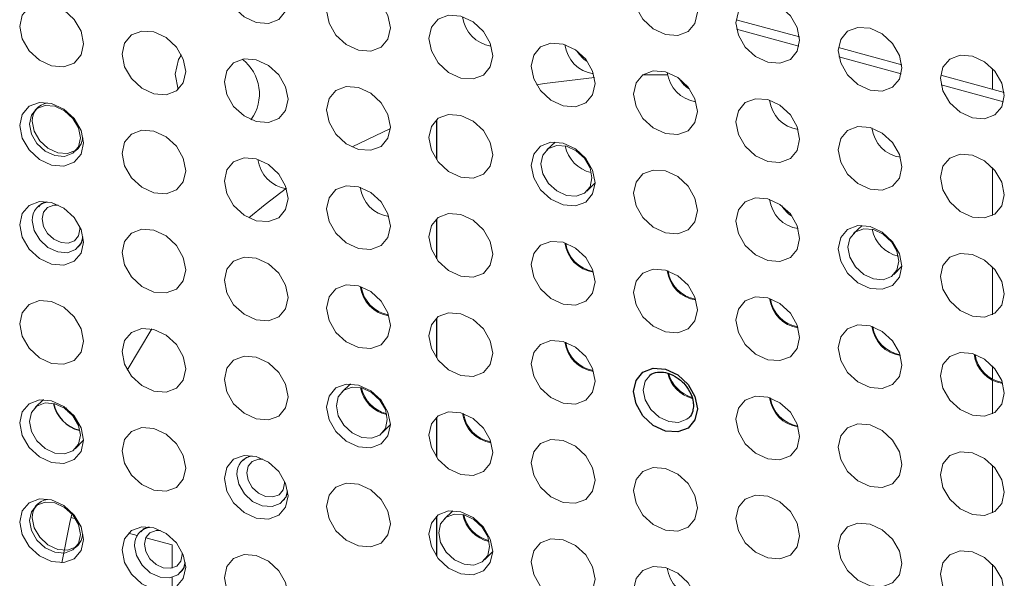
# Paper-space layout '_Trimetric' of a CAD drawing. Header units: millimetres. Extents: x -1485 to 1441, y -378 to 2620.
# Tile 24 of 86: x -943 to -909, y 956 to 975. Entities that reach past the tile are written whole.
import ezdxf

# ---------------------------------------------------------------- set-up
doc = ezdxf.new("R2010")
doc.units = ezdxf.units.MM

psp = doc.layouts.new('_Trimetric')

# ---------------------------------------------------------------- linework, layer by layer
at = {"color": 144, "linetype": 'Continuous', "lineweight": 18}
for p, q in [((-915.867, 974.559), (-918.059, 975.155)), ((-918.042, 974.827), (-915.885, 974.24)), ((-912.329, 973.597), (-914.522, 974.193)), ((-914.504, 973.865), (-912.347, 973.279)), ((-909.193, 973.466), (-909.193, 972.745)), ((-937.355, 972.738), (-937.451, 973.268)), ((-920.429, 973.25), (-921.284, 973.247)), ((-908.792, 972.636), (-910.984, 973.232)), ((-910.967, 972.904), (-908.809, 972.317)), ((-930.013, 971.393), (-931.334, 970.752)), ((-924.313, 970.924), (-924.608, 970.651)), ((-909.193, 970.038), (-909.193, 968.381)), ((-923.218, 969.226), (-922.937, 969.515)), ((-940.744, 967.906), (-940.746, 967.954)), ((-913.7, 968.04), (-913.995, 967.766)), ((-912.605, 966.341), (-912.324, 966.631)), ((-909.193, 966.609), (-909.193, 964.953)), ((-938.258, 964.46), (-939.11, 963.039)), ((-909.193, 963.18), (-909.193, 962.726)), ((-931.388, 962.561), (-931.684, 962.288)), ((-909.193, 962.689), (-909.193, 961.524)), ((-942.001, 962.017), (-942.297, 961.743)), ((-930.293, 960.863), (-930.012, 961.152)), ((-940.906, 960.319), (-940.625, 960.608)), ((-909.193, 959.752), (-909.193, 958.095)), ((-933.669, 959.126), (-933.67, 959.173)), ((-927.85, 958.171), (-928.146, 957.897)), ((-940.899, 957.897), (-941.054, 957.94)), ((-938.763, 957.317), (-939.069, 957.4)), ((-937.558, 956.99), (-938.472, 957.238)), ((-937.558, 956.191), (-937.558, 956.99)), ((-937.206, 956.659), (-937.208, 956.706)), ((-926.755, 956.473), (-926.475, 956.762)), ((-909.193, 956.323), (-909.193, 954.667)), ((-937.558, 955.471), (-937.558, 955.864))]:
    psp.add_line(p, q, dxfattribs=at)
at = {"color": 7, "linetype": 'Continuous', "lineweight": 25}
for p, q in [((-942.197, 972.122), (-942.297, 972.029)), ((-928.418, 971.695), (-928.418, 970.317)), ((-940.906, 970.605), (-940.811, 970.702)), ((-928.418, 968.266), (-928.418, 966.888)), ((-928.418, 964.838), (-928.418, 963.459)), ((-928.418, 961.409), (-928.418, 960.031)), ((-942.197, 958.407), (-942.297, 958.315)), ((-928.418, 957.98), (-928.418, 956.602)), ((-940.906, 956.89), (-940.811, 956.987))]:
    psp.add_line(p, q, dxfattribs=at)
at = {"color": 144, "linetype": 'Continuous', "lineweight": 18, "flags": 128}
for points in [[(-933.55, 975.829), (-933.634, 975.444), (-933.873, 975.162), (-934.23, 975.028), (-934.652, 975.061), (-935.073, 975.257), (-935.431, 975.585), (-935.669, 975.997), (-935.753, 976.428), (-935.669, 976.814), (-935.431, 977.095), (-935.073, 977.23), (-934.652, 977.197), (-934.23, 977.001), (-933.873, 976.672), (-933.634, 976.261), (-933.55, 975.829)], [(-919.399, 975.412), (-919.483, 975.026), (-919.722, 974.745), (-920.079, 974.611), (-920.501, 974.644), (-920.923, 974.84), (-921.28, 975.168), (-921.519, 975.58), (-921.603, 976.011), (-921.519, 976.397), (-921.28, 976.678), (-920.923, 976.813), (-920.501, 976.779), (-920.079, 976.583), (-919.722, 976.255), (-919.483, 975.844), (-919.399, 975.412)], [(-930.012, 974.868), (-930.096, 974.482), (-930.335, 974.201), (-930.692, 974.066), (-931.114, 974.1), (-931.536, 974.295), (-931.893, 974.624), (-932.132, 975.035), (-932.216, 975.467), (-932.132, 975.853), (-931.893, 976.134), (-931.536, 976.268), (-931.114, 976.235), (-930.692, 976.039), (-930.335, 975.711), (-930.096, 975.299), (-930.012, 974.868)], [(-940.625, 974.324), (-940.709, 973.938), (-940.948, 973.656), (-941.305, 973.522), (-941.727, 973.555), (-942.149, 973.751), (-942.506, 974.08), (-942.745, 974.491), (-942.829, 974.922), (-942.745, 975.308), (-942.506, 975.59), (-942.149, 975.724), (-941.727, 975.691), (-941.305, 975.495), (-940.948, 975.166), (-940.709, 974.755), (-940.625, 974.324)], [(-915.862, 974.451), (-915.945, 974.065), (-916.184, 973.783), (-916.542, 973.649), (-916.963, 973.682), (-917.385, 973.878), (-917.742, 974.207), (-917.981, 974.618), (-918.065, 975.05), (-917.981, 975.435), (-917.742, 975.717), (-917.385, 975.851), (-916.963, 975.818), (-916.542, 975.622), (-916.184, 975.293), (-915.945, 974.882), (-915.862, 974.451)], [(-926.475, 973.906), (-926.558, 973.521), (-926.797, 973.239), (-927.155, 973.105), (-927.576, 973.138), (-927.998, 973.334), (-928.355, 973.663), (-928.594, 974.074), (-928.678, 974.505), (-928.594, 974.891), (-928.355, 975.173), (-927.998, 975.307), (-927.576, 975.274), (-927.155, 975.078), (-926.797, 974.749), (-926.558, 974.338), (-926.475, 973.906)], [(-937.088, 973.362), (-937.171, 972.976), (-937.41, 972.695), (-937.768, 972.56), (-938.189, 972.594), (-938.611, 972.79), (-938.968, 973.118), (-939.207, 973.53), (-939.291, 973.961), (-939.207, 974.347), (-938.968, 974.628), (-938.611, 974.763), (-938.189, 974.729), (-937.768, 974.533), (-937.41, 974.205), (-937.171, 973.794), (-937.088, 973.362)], [(-912.324, 973.489), (-912.408, 973.103), (-912.647, 972.822), (-913.004, 972.688), (-913.426, 972.721), (-913.847, 972.917), (-914.205, 973.245), (-914.443, 973.657), (-914.527, 974.088), (-914.443, 974.474), (-914.205, 974.755), (-913.847, 974.89), (-913.426, 974.856), (-913.004, 974.661), (-912.647, 974.332), (-912.408, 973.921), (-912.324, 973.489)], [(-922.937, 972.945), (-923.021, 972.559), (-923.26, 972.278), (-923.617, 972.143), (-924.039, 972.177), (-924.46, 972.372), (-924.818, 972.701), (-925.056, 973.112), (-925.14, 973.544), (-925.056, 973.93), (-924.818, 974.211), (-924.46, 974.345), (-924.039, 974.312), (-923.617, 974.116), (-923.26, 973.788), (-923.021, 973.376), (-922.937, 972.945)], [(-937.451, 973.268), (-937.339, 973.779), (-937.239, 973.944)], [(-933.55, 972.401), (-933.634, 972.015), (-933.873, 971.733), (-934.23, 971.599), (-934.652, 971.632), (-935.073, 971.828), (-935.431, 972.157), (-935.669, 972.568), (-935.753, 973), (-935.669, 973.385), (-935.431, 973.667), (-935.073, 973.801), (-934.652, 973.768), (-934.23, 973.572), (-933.873, 973.243), (-933.634, 972.832), (-933.55, 972.401)], [(-908.786, 972.528), (-908.87, 972.142), (-909.109, 971.86), (-909.466, 971.726), (-909.888, 971.759), (-910.31, 971.955), (-910.667, 972.284), (-910.906, 972.695), (-910.99, 973.127), (-910.906, 973.512), (-910.667, 973.794), (-910.31, 973.928), (-909.888, 973.895), (-909.466, 973.699), (-909.109, 973.37), (-908.87, 972.959), (-908.786, 972.528)], [(-919.399, 971.983), (-919.483, 971.598), (-919.722, 971.316), (-920.079, 971.182), (-920.501, 971.215), (-920.923, 971.411), (-921.28, 971.74), (-921.519, 972.151), (-921.603, 972.582), (-921.519, 972.968), (-921.28, 973.25), (-920.923, 973.384), (-920.501, 973.351), (-920.079, 973.155), (-919.722, 972.826), (-919.483, 972.415), (-919.399, 971.983)], [(-922.958, 973.158), (-924.681, 972.947), (-924.955, 972.901)], [(-930.012, 971.439), (-930.096, 971.053), (-930.335, 970.772), (-930.692, 970.638), (-931.114, 970.671), (-931.536, 970.867), (-931.893, 971.195), (-932.132, 971.607), (-932.216, 972.038), (-932.132, 972.424), (-931.893, 972.705), (-931.536, 972.84), (-931.114, 972.806), (-930.692, 972.611), (-930.335, 972.282), (-930.096, 971.871), (-930.012, 971.439)], [(-940.625, 970.895), (-940.709, 970.509), (-940.948, 970.228), (-941.305, 970.093), (-941.727, 970.127), (-942.149, 970.322), (-942.506, 970.651), (-942.745, 971.062), (-942.829, 971.494), (-942.745, 971.88), (-942.506, 972.161), (-942.149, 972.295), (-941.727, 972.262), (-941.305, 972.066), (-940.948, 971.738), (-940.709, 971.326), (-940.625, 970.895)], [(-915.862, 971.022), (-915.945, 970.636), (-916.184, 970.355), (-916.542, 970.22), (-916.963, 970.254), (-917.385, 970.45), (-917.742, 970.778), (-917.981, 971.189), (-918.065, 971.621), (-917.981, 972.007), (-917.742, 972.288), (-917.385, 972.422), (-916.963, 972.389), (-916.542, 972.193), (-916.184, 971.865), (-915.945, 971.453), (-915.862, 971.022)], [(-940.732, 971.067), (-940.799, 971.412), (-940.99, 971.741), (-941.275, 972.003), (-941.612, 972.16), (-941.949, 972.186), (-942.235, 972.079), (-942.426, 971.854), (-942.493, 971.546), (-942.426, 971.201), (-942.235, 970.872), (-941.949, 970.609), (-941.612, 970.453), (-941.275, 970.426), (-940.99, 970.533), (-940.799, 970.759), (-940.732, 971.067)], [(-940.861, 970.657), (-940.895, 970.631), (-941.179, 970.524), (-941.515, 970.551), (-941.851, 970.707), (-942.135, 970.969), (-942.326, 971.296), (-942.392, 971.64)], [(-926.475, 970.478), (-926.558, 970.092), (-926.797, 969.81), (-927.155, 969.676), (-927.576, 969.709), (-927.998, 969.905), (-928.355, 970.234), (-928.594, 970.645), (-928.678, 971.077), (-928.594, 971.462), (-928.355, 971.744), (-927.998, 971.878), (-927.576, 971.845), (-927.155, 971.649), (-926.797, 971.32), (-926.558, 970.909), (-926.475, 970.478)], [(-937.088, 969.933), (-937.171, 969.548), (-937.41, 969.266), (-937.768, 969.132), (-938.189, 969.165), (-938.611, 969.361), (-938.968, 969.69), (-939.207, 970.101), (-939.291, 970.532), (-939.207, 970.918), (-938.968, 971.2), (-938.611, 971.334), (-938.189, 971.301), (-937.768, 971.105), (-937.41, 970.776), (-937.171, 970.365), (-937.088, 969.933)], [(-912.324, 970.061), (-912.408, 969.675), (-912.647, 969.393), (-913.004, 969.259), (-913.426, 969.292), (-913.847, 969.488), (-914.205, 969.817), (-914.443, 970.228), (-914.527, 970.659), (-914.443, 971.045), (-914.205, 971.327), (-913.847, 971.461), (-913.426, 971.428), (-913.004, 971.232), (-912.647, 970.903), (-912.408, 970.492), (-912.324, 970.061)], [(-940.643, 971.071), (-940.704, 970.856), (-940.811, 970.702)], [(-922.937, 969.516), (-923.021, 969.13), (-923.26, 968.849), (-923.617, 968.715), (-924.039, 968.748), (-924.46, 968.944), (-924.818, 969.272), (-925.056, 969.684), (-925.14, 970.115), (-925.056, 970.501), (-924.818, 970.782), (-924.46, 970.917), (-924.039, 970.883), (-923.617, 970.688), (-923.26, 970.359), (-923.021, 969.948), (-922.937, 969.516)], [(-923.043, 969.688), (-923.11, 970.033), (-923.301, 970.362), (-923.587, 970.625), (-923.924, 970.781), (-924.261, 970.808), (-924.547, 970.7), (-924.738, 970.475), (-924.805, 970.167), (-924.738, 969.822), (-924.547, 969.493), (-924.261, 969.231), (-923.924, 969.074), (-923.587, 969.047), (-923.301, 969.155), (-923.11, 969.38), (-923.043, 969.688)], [(-933.55, 968.972), (-933.634, 968.586), (-933.873, 968.305), (-934.23, 968.17), (-934.652, 968.204), (-935.073, 968.4), (-935.431, 968.728), (-935.669, 969.139), (-935.753, 969.571), (-935.669, 969.957), (-935.431, 970.238), (-935.073, 970.372), (-934.652, 970.339), (-934.23, 970.143), (-933.873, 969.815), (-933.634, 969.403), (-933.55, 968.972)], [(-908.786, 969.099), (-908.87, 968.713), (-909.109, 968.432), (-909.466, 968.297), (-909.888, 968.331), (-910.31, 968.527), (-910.667, 968.855), (-910.906, 969.267), (-910.99, 969.698), (-910.906, 970.084), (-910.667, 970.365), (-910.31, 970.5), (-909.888, 970.466), (-909.466, 970.27), (-909.109, 969.942), (-908.87, 969.53), (-908.786, 969.099)], [(-919.399, 968.555), (-919.483, 968.169), (-919.722, 967.888), (-920.079, 967.753), (-920.501, 967.786), (-920.923, 967.982), (-921.28, 968.311), (-921.519, 968.722), (-921.603, 969.154), (-921.519, 969.539), (-921.28, 969.821), (-920.923, 969.955), (-920.501, 969.922), (-920.079, 969.726), (-919.722, 969.398), (-919.483, 968.986), (-919.399, 968.555)], [(-933.609, 969.332), (-934.346, 968.768), (-934.904, 968.301)], [(-930.012, 968.011), (-930.096, 967.625), (-930.335, 967.343), (-930.692, 967.209), (-931.114, 967.242), (-931.536, 967.438), (-931.893, 967.767), (-932.132, 968.178), (-932.216, 968.609), (-932.132, 968.995), (-931.893, 969.277), (-931.536, 969.411), (-931.114, 969.378), (-930.692, 969.182), (-930.335, 968.853), (-930.096, 968.442), (-930.012, 968.011)], [(-940.625, 967.466), (-940.709, 967.08), (-940.948, 966.799), (-941.305, 966.665), (-941.727, 966.698), (-942.149, 966.894), (-942.506, 967.222), (-942.745, 967.634), (-942.829, 968.065), (-942.745, 968.451), (-942.506, 968.732), (-942.149, 968.867), (-941.727, 968.833), (-941.305, 968.638), (-940.948, 968.309), (-940.709, 967.898), (-940.625, 967.466)], [(-915.862, 967.593), (-915.945, 967.208), (-916.184, 966.926), (-916.542, 966.792), (-916.963, 966.825), (-917.385, 967.021), (-917.742, 967.349), (-917.981, 967.761), (-918.065, 968.192), (-917.981, 968.578), (-917.742, 968.86), (-917.385, 968.994), (-916.963, 968.961), (-916.542, 968.765), (-916.184, 968.436), (-915.945, 968.025), (-915.862, 967.593)], [(-941.499, 968.74), (-941.651, 968.74), (-941.864, 968.66), (-942.007, 968.493), (-942.057, 968.263), (-942.007, 968.006), (-941.864, 967.761), (-941.651, 967.565), (-941.4, 967.448), (-941.149, 967.429), (-940.936, 967.509), (-940.794, 967.676), (-940.744, 967.906), (-940.744, 967.906)], [(-940.643, 967.642), (-940.704, 967.427), (-940.895, 967.203), (-941.179, 967.096), (-941.515, 967.122), (-941.851, 967.278), (-942.135, 967.54), (-942.326, 967.868), (-942.392, 968.211)], [(-926.475, 967.049), (-926.558, 966.663), (-926.797, 966.382), (-927.155, 966.247), (-927.576, 966.281), (-927.998, 966.477), (-928.355, 966.805), (-928.594, 967.217), (-928.678, 967.648), (-928.594, 968.034), (-928.355, 968.315), (-927.998, 968.45), (-927.576, 968.416), (-927.155, 968.22), (-926.797, 967.892), (-926.558, 967.48), (-926.475, 967.049)], [(-937.088, 966.505), (-937.171, 966.119), (-937.41, 965.837), (-937.768, 965.703), (-938.189, 965.736), (-938.611, 965.932), (-938.968, 966.261), (-939.207, 966.672), (-939.291, 967.104), (-939.207, 967.489), (-938.968, 967.771), (-938.611, 967.905), (-938.189, 967.872), (-937.768, 967.676), (-937.41, 967.348), (-937.171, 966.936), (-937.088, 966.505)], [(-912.324, 966.632), (-912.408, 966.246), (-912.647, 965.965), (-913.004, 965.83), (-913.426, 965.864), (-913.847, 966.059), (-914.205, 966.388), (-914.443, 966.799), (-914.527, 967.231), (-914.443, 967.617), (-914.205, 967.898), (-913.847, 968.032), (-913.426, 967.999), (-913.004, 967.803), (-912.647, 967.475), (-912.408, 967.063), (-912.324, 966.632)], [(-912.43, 966.804), (-912.497, 967.149), (-912.688, 967.477), (-912.974, 967.74), (-913.311, 967.897), (-913.648, 967.923), (-913.934, 967.816), (-914.125, 967.591), (-914.192, 967.283), (-914.125, 966.938), (-913.934, 966.609), (-913.648, 966.346), (-913.311, 966.19), (-912.974, 966.163), (-912.688, 966.27), (-912.497, 966.495), (-912.43, 966.804)], [(-922.937, 966.088), (-923.021, 965.702), (-923.26, 965.42), (-923.617, 965.286), (-924.039, 965.319), (-924.46, 965.515), (-924.818, 965.844), (-925.056, 966.255), (-925.14, 966.686), (-925.056, 967.072), (-924.818, 967.354), (-924.46, 967.488), (-924.039, 967.455), (-923.617, 967.259), (-923.26, 966.93), (-923.021, 966.519), (-922.937, 966.088)], [(-933.55, 965.543), (-933.634, 965.158), (-933.873, 964.876), (-934.23, 964.742), (-934.652, 964.775), (-935.073, 964.971), (-935.431, 965.299), (-935.669, 965.711), (-935.753, 966.142), (-935.669, 966.528), (-935.431, 966.809), (-935.073, 966.944), (-934.652, 966.911), (-934.23, 966.715), (-933.873, 966.386), (-933.634, 965.975), (-933.55, 965.543)], [(-908.786, 965.67), (-908.87, 965.285), (-909.109, 965.003), (-909.466, 964.869), (-909.888, 964.902), (-910.31, 965.098), (-910.667, 965.427), (-910.906, 965.838), (-910.99, 966.269), (-910.906, 966.655), (-910.667, 966.937), (-910.31, 967.071), (-909.888, 967.038), (-909.466, 966.842), (-909.109, 966.513), (-908.87, 966.102), (-908.786, 965.67)], [(-919.399, 965.126), (-919.483, 964.74), (-919.722, 964.459), (-920.079, 964.325), (-920.501, 964.358), (-920.923, 964.554), (-921.28, 964.882), (-921.519, 965.294), (-921.603, 965.725), (-921.519, 966.111), (-921.28, 966.392), (-920.923, 966.527), (-920.501, 966.493), (-920.079, 966.297), (-919.722, 965.969), (-919.483, 965.558), (-919.399, 965.126)], [(-930.012, 964.582), (-930.096, 964.196), (-930.335, 963.915), (-930.692, 963.78), (-931.114, 963.814), (-931.536, 964.009), (-931.893, 964.338), (-932.132, 964.749), (-932.216, 965.181), (-932.132, 965.567), (-931.893, 965.848), (-931.536, 965.982), (-931.114, 965.949), (-930.692, 965.753), (-930.335, 965.425), (-930.096, 965.013), (-930.012, 964.582)], [(-915.862, 964.165), (-915.945, 963.779), (-916.184, 963.497), (-916.542, 963.363), (-916.963, 963.396), (-917.385, 963.592), (-917.742, 963.921), (-917.981, 964.332), (-918.065, 964.764), (-917.981, 965.149), (-917.742, 965.431), (-917.385, 965.565), (-916.963, 965.532), (-916.542, 965.336), (-916.184, 965.007), (-915.945, 964.596), (-915.862, 964.165)], [(-940.625, 964.038), (-940.709, 963.652), (-940.948, 963.37), (-941.305, 963.236), (-941.727, 963.269), (-942.149, 963.465), (-942.506, 963.794), (-942.745, 964.205), (-942.829, 964.636), (-942.745, 965.022), (-942.506, 965.304), (-942.149, 965.438), (-941.727, 965.405), (-941.305, 965.209), (-940.948, 964.88), (-940.709, 964.469), (-940.625, 964.038)], [(-926.475, 963.62), (-926.558, 963.235), (-926.797, 962.953), (-927.155, 962.819), (-927.576, 962.852), (-927.998, 963.048), (-928.355, 963.377), (-928.594, 963.788), (-928.678, 964.219), (-928.594, 964.605), (-928.355, 964.887), (-927.998, 965.021), (-927.576, 964.988), (-927.155, 964.792), (-926.797, 964.463), (-926.558, 964.052), (-926.475, 963.62)], [(-937.088, 963.076), (-937.171, 962.69), (-937.41, 962.409), (-937.768, 962.274), (-938.189, 962.308), (-938.611, 962.504), (-938.968, 962.832), (-939.207, 963.244), (-939.291, 963.675), (-939.207, 964.061), (-938.968, 964.342), (-938.611, 964.477), (-938.189, 964.443), (-937.768, 964.247), (-937.41, 963.919), (-937.171, 963.508), (-937.088, 963.076)], [(-912.324, 963.203), (-912.408, 962.817), (-912.647, 962.536), (-913.004, 962.402), (-913.426, 962.435), (-913.847, 962.631), (-914.205, 962.959), (-914.443, 963.371), (-914.527, 963.802), (-914.443, 964.188), (-914.205, 964.469), (-913.847, 964.604), (-913.426, 964.57), (-913.004, 964.375), (-912.647, 964.046), (-912.408, 963.635), (-912.324, 963.203)], [(-922.937, 962.659), (-923.021, 962.273), (-923.26, 961.992), (-923.617, 961.857), (-924.039, 961.891), (-924.46, 962.086), (-924.818, 962.415), (-925.056, 962.826), (-925.14, 963.258), (-925.056, 963.644), (-924.818, 963.925), (-924.46, 964.059), (-924.039, 964.026), (-923.617, 963.83), (-923.26, 963.502), (-923.021, 963.09), (-922.937, 962.659)], [(-933.55, 962.115), (-933.634, 961.729), (-933.873, 961.447), (-934.23, 961.313), (-934.652, 961.346), (-935.073, 961.542), (-935.431, 961.871), (-935.669, 962.282), (-935.753, 962.713), (-935.669, 963.099), (-935.431, 963.381), (-935.073, 963.515), (-934.652, 963.482), (-934.23, 963.286), (-933.873, 962.957), (-933.634, 962.546), (-933.55, 962.115)], [(-908.786, 962.242), (-908.87, 961.856), (-909.109, 961.574), (-909.466, 961.44), (-909.888, 961.473), (-910.31, 961.669), (-910.667, 961.998), (-910.906, 962.409), (-910.99, 962.841), (-910.906, 963.226), (-910.667, 963.508), (-910.31, 963.642), (-909.888, 963.609), (-909.466, 963.413), (-909.109, 963.084), (-908.87, 962.673), (-908.786, 962.242)], [(-921.031, 962.866), (-921.2, 962.657), (-921.267, 962.348), (-921.2, 962.003), (-921.009, 961.675), (-920.723, 961.412), (-920.386, 961.255), (-920.049, 961.229), (-919.764, 961.336), (-919.685, 961.402)], [(-930.012, 961.153), (-930.096, 960.767), (-930.335, 960.486), (-930.692, 960.352), (-931.114, 960.385), (-931.536, 960.581), (-931.893, 960.909), (-932.132, 961.321), (-932.216, 961.752), (-932.132, 962.138), (-931.893, 962.419), (-931.536, 962.554), (-931.114, 962.52), (-930.692, 962.325), (-930.335, 961.996), (-930.096, 961.585), (-930.012, 961.153)], [(-930.119, 961.325), (-930.186, 961.67), (-930.377, 961.999), (-930.662, 962.261), (-930.999, 962.418), (-931.336, 962.445), (-931.622, 962.337), (-931.813, 962.112), (-931.88, 961.804), (-931.813, 961.459), (-931.622, 961.13), (-931.336, 960.868), (-930.999, 960.711), (-930.662, 960.684), (-930.377, 960.792), (-930.186, 961.017), (-930.119, 961.325)], [(-915.862, 960.736), (-915.945, 960.35), (-916.184, 960.069), (-916.542, 959.934), (-916.963, 959.968), (-917.385, 960.164), (-917.742, 960.492), (-917.981, 960.903), (-918.065, 961.335), (-917.981, 961.721), (-917.742, 962.002), (-917.385, 962.136), (-916.963, 962.103), (-916.542, 961.907), (-916.184, 961.579), (-915.945, 961.167), (-915.862, 960.736)], [(-940.625, 960.609), (-940.709, 960.223), (-940.948, 959.942), (-941.305, 959.807), (-941.727, 959.841), (-942.149, 960.036), (-942.506, 960.365), (-942.745, 960.776), (-942.829, 961.208), (-942.745, 961.594), (-942.506, 961.875), (-942.149, 962.009), (-941.727, 961.976), (-941.305, 961.78), (-940.948, 961.452), (-940.709, 961.04), (-940.625, 960.609)], [(-940.732, 960.781), (-940.799, 961.126), (-940.99, 961.455), (-941.275, 961.717), (-941.612, 961.874), (-941.949, 961.9), (-942.235, 961.793), (-942.426, 961.568), (-942.493, 961.26), (-942.426, 960.915), (-942.235, 960.586), (-941.949, 960.323), (-941.612, 960.167), (-941.275, 960.14), (-940.99, 960.247), (-940.799, 960.472), (-940.732, 960.781)], [(-941.238, 961.732), (-941.148, 961.598), (-941.133, 961.58)], [(-926.475, 960.192), (-926.558, 959.806), (-926.797, 959.524), (-927.155, 959.39), (-927.576, 959.423), (-927.998, 959.619), (-928.355, 959.948), (-928.594, 960.359), (-928.678, 960.791), (-928.594, 961.176), (-928.355, 961.458), (-927.998, 961.592), (-927.576, 961.559), (-927.155, 961.363), (-926.797, 961.034), (-926.558, 960.623), (-926.475, 960.192)], [(-937.088, 959.647), (-937.171, 959.262), (-937.41, 958.98), (-937.768, 958.846), (-938.189, 958.879), (-938.611, 959.075), (-938.968, 959.404), (-939.207, 959.815), (-939.291, 960.246), (-939.207, 960.632), (-938.968, 960.914), (-938.611, 961.048), (-938.189, 961.015), (-937.768, 960.819), (-937.41, 960.49), (-937.171, 960.079), (-937.088, 959.647)], [(-912.324, 959.775), (-912.408, 959.389), (-912.647, 959.107), (-913.004, 958.973), (-913.426, 959.006), (-913.847, 959.202), (-914.205, 959.531), (-914.443, 959.942), (-914.527, 960.373), (-914.443, 960.759), (-914.205, 961.041), (-913.847, 961.175), (-913.426, 961.142), (-913.004, 960.946), (-912.647, 960.617), (-912.408, 960.206), (-912.324, 959.775)], [(-922.937, 959.23), (-923.021, 958.844), (-923.26, 958.563), (-923.617, 958.429), (-924.039, 958.462), (-924.46, 958.658), (-924.818, 958.986), (-925.056, 959.398), (-925.14, 959.829), (-925.056, 960.215), (-924.818, 960.496), (-924.46, 960.631), (-924.039, 960.597), (-923.617, 960.402), (-923.26, 960.073), (-923.021, 959.662), (-922.937, 959.23)], [(-933.55, 958.686), (-933.634, 958.3), (-933.873, 958.019), (-934.23, 957.884), (-934.652, 957.918), (-935.073, 958.114), (-935.431, 958.442), (-935.669, 958.853), (-935.753, 959.285), (-935.669, 959.671), (-935.431, 959.952), (-935.073, 960.086), (-934.652, 960.053), (-934.23, 959.857), (-933.873, 959.529), (-933.634, 959.117), (-933.55, 958.686)], [(-908.786, 958.813), (-908.87, 958.427), (-909.109, 958.146), (-909.466, 958.011), (-909.888, 958.045), (-910.31, 958.241), (-910.667, 958.569), (-910.906, 958.981), (-910.99, 959.412), (-910.906, 959.798), (-910.667, 960.079), (-910.31, 960.214), (-909.888, 960.18), (-909.466, 959.984), (-909.109, 959.656), (-908.87, 959.244), (-908.786, 958.813)], [(-934.424, 959.96), (-934.576, 959.96), (-934.789, 959.88), (-934.931, 959.712), (-934.981, 959.483), (-934.931, 959.226), (-934.789, 958.981), (-934.576, 958.785), (-934.325, 958.668), (-934.074, 958.648), (-933.861, 958.728), (-933.719, 958.896), (-933.669, 959.126), (-933.669, 959.126)], [(-919.399, 958.269), (-919.483, 957.883), (-919.722, 957.601), (-920.079, 957.467), (-920.501, 957.5), (-920.923, 957.696), (-921.28, 958.025), (-921.519, 958.436), (-921.603, 958.868), (-921.519, 959.253), (-921.28, 959.535), (-920.923, 959.669), (-920.501, 959.636), (-920.079, 959.44), (-919.722, 959.112), (-919.483, 958.7), (-919.399, 958.269)], [(-933.567, 958.862), (-933.629, 958.647), (-933.819, 958.422), (-934.104, 958.315), (-934.44, 958.342), (-934.775, 958.498), (-935.06, 958.76), (-935.25, 959.087), (-935.317, 959.431)], [(-930.012, 957.725), (-930.096, 957.339), (-930.335, 957.057), (-930.692, 956.923), (-931.114, 956.956), (-931.536, 957.152), (-931.893, 957.481), (-932.132, 957.892), (-932.216, 958.323), (-932.132, 958.709), (-931.893, 958.991), (-931.536, 959.125), (-931.114, 959.092), (-930.692, 958.896), (-930.335, 958.567), (-930.096, 958.156), (-930.012, 957.725)], [(-915.862, 957.307), (-915.945, 956.922), (-916.184, 956.64), (-916.542, 956.506), (-916.963, 956.539), (-917.385, 956.735), (-917.742, 957.063), (-917.981, 957.475), (-918.065, 957.906), (-917.981, 958.292), (-917.742, 958.573), (-917.385, 958.708), (-916.963, 958.675), (-916.542, 958.479), (-916.184, 958.15), (-915.945, 957.739), (-915.862, 957.307)], [(-940.625, 957.18), (-940.709, 956.794), (-940.948, 956.513), (-941.305, 956.379), (-941.727, 956.412), (-942.149, 956.608), (-942.506, 956.936), (-942.745, 957.348), (-942.829, 957.779), (-942.745, 958.165), (-942.506, 958.446), (-942.149, 958.581), (-941.727, 958.547), (-941.305, 958.352), (-940.948, 958.023), (-940.709, 957.612), (-940.625, 957.18)], [(-940.732, 957.352), (-940.799, 957.697), (-940.99, 958.026), (-941.275, 958.288), (-941.612, 958.445), (-941.949, 958.472), (-942.235, 958.364), (-942.426, 958.139), (-942.493, 957.831), (-942.426, 957.486), (-942.235, 957.157), (-941.949, 956.895), (-941.612, 956.738), (-941.275, 956.711), (-940.99, 956.819), (-940.799, 957.044), (-940.732, 957.352)], [(-941.015, 958.101), (-941.097, 957.761), (-941.376, 956.372)], [(-926.475, 956.763), (-926.558, 956.377), (-926.797, 956.096), (-927.155, 955.961), (-927.576, 955.995), (-927.998, 956.191), (-928.355, 956.519), (-928.594, 956.931), (-928.678, 957.362), (-928.594, 957.748), (-928.355, 958.029), (-927.998, 958.164), (-927.576, 958.13), (-927.155, 957.934), (-926.797, 957.606), (-926.558, 957.194), (-926.475, 956.763)], [(-926.581, 956.935), (-926.648, 957.28), (-926.839, 957.609), (-927.125, 957.871), (-927.462, 958.028), (-927.799, 958.054), (-928.084, 957.947), (-928.275, 957.722), (-928.342, 957.414), (-928.275, 957.069), (-928.084, 956.74), (-927.799, 956.477), (-927.462, 956.321), (-927.125, 956.294), (-926.839, 956.402), (-926.648, 956.627), (-926.581, 956.935)], [(-940.861, 956.942), (-940.895, 956.917), (-941.179, 956.81), (-941.515, 956.836), (-941.851, 956.992), (-942.135, 957.254), (-942.326, 957.582), (-942.392, 957.925)], [(-937.088, 956.219), (-937.171, 955.833), (-937.41, 955.551), (-937.768, 955.417), (-938.189, 955.45), (-938.611, 955.646), (-938.968, 955.975), (-939.207, 956.386), (-939.291, 956.818), (-939.207, 957.203), (-938.968, 957.485), (-938.611, 957.619), (-938.189, 957.586), (-937.768, 957.39), (-937.41, 957.062), (-937.171, 956.65), (-937.088, 956.219)], [(-912.324, 956.346), (-912.408, 955.96), (-912.647, 955.679), (-913.004, 955.544), (-913.426, 955.578), (-913.847, 955.773), (-914.205, 956.102), (-914.443, 956.513), (-914.527, 956.945), (-914.443, 957.331), (-914.205, 957.612), (-913.847, 957.746), (-913.426, 957.713), (-913.004, 957.517), (-912.647, 957.189), (-912.408, 956.777), (-912.324, 956.346)], [(-940.643, 957.356), (-940.704, 957.141), (-940.811, 956.987)], [(-937.962, 957.493), (-938.114, 957.493), (-938.327, 957.413), (-938.469, 957.245), (-938.519, 957.015), (-938.469, 956.758), (-938.327, 956.513), (-938.114, 956.318), (-937.863, 956.201), (-937.611, 956.181), (-937.399, 956.261), (-937.256, 956.429), (-937.206, 956.659), (-937.206, 956.659)], [(-937.105, 956.395), (-937.167, 956.179), (-937.357, 955.955), (-937.642, 955.848), (-937.977, 955.875), (-938.313, 956.031), (-938.598, 956.292), (-938.788, 956.62), (-938.855, 956.964)], [(-922.937, 955.802), (-923.021, 955.416), (-923.26, 955.134), (-923.617, 955), (-924.039, 955.033), (-924.46, 955.229), (-924.818, 955.558), (-925.056, 955.969), (-925.14, 956.4), (-925.056, 956.786), (-924.818, 957.068), (-924.46, 957.202), (-924.039, 957.169), (-923.617, 956.973), (-923.26, 956.644), (-923.021, 956.233), (-922.937, 955.802)], [(-933.55, 955.257), (-933.634, 954.872), (-933.873, 954.59), (-934.23, 954.456), (-934.652, 954.489), (-935.073, 954.685), (-935.431, 955.013), (-935.669, 955.425), (-935.753, 955.856), (-935.669, 956.242), (-935.431, 956.523), (-935.073, 956.658), (-934.652, 956.624), (-934.23, 956.429), (-933.873, 956.1), (-933.634, 955.689), (-933.55, 955.257)], [(-908.786, 955.384), (-908.87, 954.999), (-909.109, 954.717), (-909.466, 954.583), (-909.888, 954.616), (-910.31, 954.812), (-910.667, 955.141), (-910.906, 955.552), (-910.99, 955.983), (-910.906, 956.369), (-910.667, 956.651), (-910.31, 956.785), (-909.888, 956.752), (-909.466, 956.556), (-909.109, 956.227), (-908.87, 955.816), (-908.786, 955.384)], [(-919.399, 954.84), (-919.483, 954.454), (-919.722, 954.173), (-920.079, 954.039), (-920.501, 954.072), (-920.923, 954.268), (-921.28, 954.596), (-921.519, 955.008), (-921.603, 955.439), (-921.519, 955.825), (-921.28, 956.106), (-920.923, 956.241), (-920.501, 956.207), (-920.079, 956.011), (-919.722, 955.683), (-919.483, 955.272), (-919.399, 954.84)]]:
    psp.add_lwpolyline(points, dxfattribs=at)
at = {"color": 7, "linetype": 'Continuous', "lineweight": 25, "flags": 128}
psp.add_lwpolyline([(-919.399, 961.697), (-919.483, 961.312), (-919.722, 961.03), (-920.079, 960.896), (-920.501, 960.929), (-920.923, 961.125), (-921.28, 961.454), (-921.519, 961.865), (-921.603, 962.296), (-921.519, 962.682), (-921.28, 962.964), (-920.923, 963.098), (-920.501, 963.065), (-920.079, 962.869), (-919.722, 962.54), (-919.483, 962.129), (-919.399, 961.697)], dxfattribs=at)
at = {"color": 144, "linetype": 'Continuous', "lineweight": 18}
for centre, radius, start, end in [((-926.359, 975.394), 1.164, 187.2118, 261.1565), ((-922.823, 974.43), 1.162, 186.749, 261.861), ((-922.736, 974.515), 0.928, 208.8238, 239.7863), ((-936.047, 972.587), 1.506, 323.7456, 53.0112), ((-919.286, 973.469), 1.162, 186.7502, 261.8599), ((-919.199, 973.554), 0.928, 208.8244, 239.7857), ((-941.782, 971.671), 0.611, 97.862, 182.9318), ((-915.748, 972.508), 1.162, 186.7503, 261.8597), ((-912.21, 971.546), 1.162, 186.7489, 261.8611), ((-922.81, 971.015), 1.179, 191.0033, 256.7348), ((-933.436, 970.458), 1.162, 186.7485, 261.8616), ((-929.899, 969.496), 1.162, 186.7488, 261.8613), ((-915.748, 969.079), 1.162, 186.7503, 261.8598), ((-941.782, 968.242), 0.611, 97.862, 182.9318), ((-915.661, 969.164), 0.928, 208.8244, 239.7857), ((-912.199, 968.129), 1.177, 190.8341, 257.776), ((-922.823, 967.573), 1.162, 186.749, 261.8611), ((-922.802, 967.594), 1.159, 188.3069, 260.3032), ((-919.286, 966.612), 1.162, 186.7491, 261.8609), ((-919.261, 966.636), 1.162, 188.4289, 260.1812), ((-929.899, 966.067), 1.162, 186.7491, 261.861), ((-929.874, 966.091), 1.162, 188.4266, 260.1834), ((-915.748, 965.65), 1.162, 186.7482, 261.8619), ((-915.723, 965.674), 1.162, 188.4276, 260.1825), ((-912.21, 964.689), 1.162, 186.7483, 261.8617), ((-912.186, 964.713), 1.162, 188.428, 260.1821), ((-922.823, 964.144), 1.162, 186.747, 261.863), ((-922.799, 964.168), 1.162, 188.4279, 260.1822), ((-908.673, 963.727), 1.162, 186.7499, 261.8601), ((-908.652, 963.747), 1.158, 188.2609, 260.3492), ((-919.266, 963.203), 1.188, 193.9166, 254.5806), ((-919.23, 963.237), 1.202, 196.2282, 252.565), ((-929.887, 962.65), 1.177, 190.8308, 257.7792), ((-929.861, 962.675), 1.179, 192.8302, 255.2749), ((-915.748, 962.222), 1.162, 186.7508, 261.8592), ((-915.723, 962.246), 1.162, 188.427, 260.1831), ((-926.361, 961.677), 1.162, 186.7485, 261.8616), ((-926.336, 961.701), 1.162, 188.4259, 260.1842), ((-934.707, 959.462), 0.611, 97.862, 182.9318), ((-941.782, 957.956), 0.611, 97.862, 182.9318), ((-926.349, 958.26), 1.177, 190.8335, 257.7766), ((-926.324, 958.285), 1.179, 192.8302, 255.2749), ((-938.245, 956.995), 0.611, 97.862, 182.9318), ((-919.286, 956.326), 1.162, 186.7484, 261.8616)]:
    psp.add_arc(centre, radius, start, end, dxfattribs=at)
at = {"color": 7, "linetype": 'Continuous', "lineweight": 25}
psp.add_arc((-940.498, 962.107), 1.179, 191.0033, 256.7348, dxfattribs=at)
for points, knots in [([(-941.885, 968.845), (-941.947, 968.832), (-942.064, 968.809), (-942.145, 968.726), (-942.183, 968.687)], [0, 0, 0, 0, 0.532779, 1, 1, 1, 1]), ([(-940.817, 967.29), (-940.771, 967.334), (-940.681, 967.421), (-940.657, 967.547), (-940.645, 967.609)], [0, 0, 0, 0, 0.510102, 1, 1, 1, 1]), ([(-921.064, 962.821), (-921.052, 962.838), (-920.99, 962.92), (-920.797, 962.976), (-920.494, 962.967), (-920.168, 962.837), (-919.871, 962.603), (-919.651, 962.303), (-919.545, 962.023), (-919.536, 961.868), (-919.533, 961.811)], [0, 0, 0, 0, 0.0400176, 0.1972499, 0.3372408, 0.4859629, 0.6308566, 0.7749417, 0.9179333, 1, 1, 1, 1]), ([(-919.533, 961.811), (-919.539, 961.747), (-919.555, 961.587), (-919.61, 961.448), (-919.683, 961.407), (-919.687, 961.405)], [0, 0, 0, 0, 0.395098, 0.971178, 1, 1, 1, 1]), ([(-938.348, 957.597), (-938.41, 957.585), (-938.526, 957.561), (-938.607, 957.478), (-938.645, 957.44)], [0, 0, 0, 0, 0.532779, 1, 1, 1, 1]), ([(-937.28, 956.042), (-937.233, 956.087), (-937.143, 956.173), (-937.119, 956.3), (-937.107, 956.361)], [0, 0, 0, 0, 0.510102, 1, 1, 1, 1])]:
    psp.add_open_spline(points, degree=3, knots=knots, dxfattribs=at)
at = {"color": 144, "linetype": 'Continuous', "lineweight": 18}
for points, knots in [([(-934.81, 960.064), (-934.872, 960.052), (-934.989, 960.029), (-935.07, 959.946), (-935.108, 959.907)], [0, 0, 0, 0, 0.532779, 1, 1, 1, 1]), ([(-933.742, 958.51), (-933.696, 958.554), (-933.605, 958.641), (-933.581, 958.767), (-933.569, 958.828)], [0, 0, 0, 0, 0.510102, 1, 1, 1, 1])]:
    psp.add_open_spline(points, degree=3, knots=knots, dxfattribs=at)

doc.saveas('drawing.dxf')
